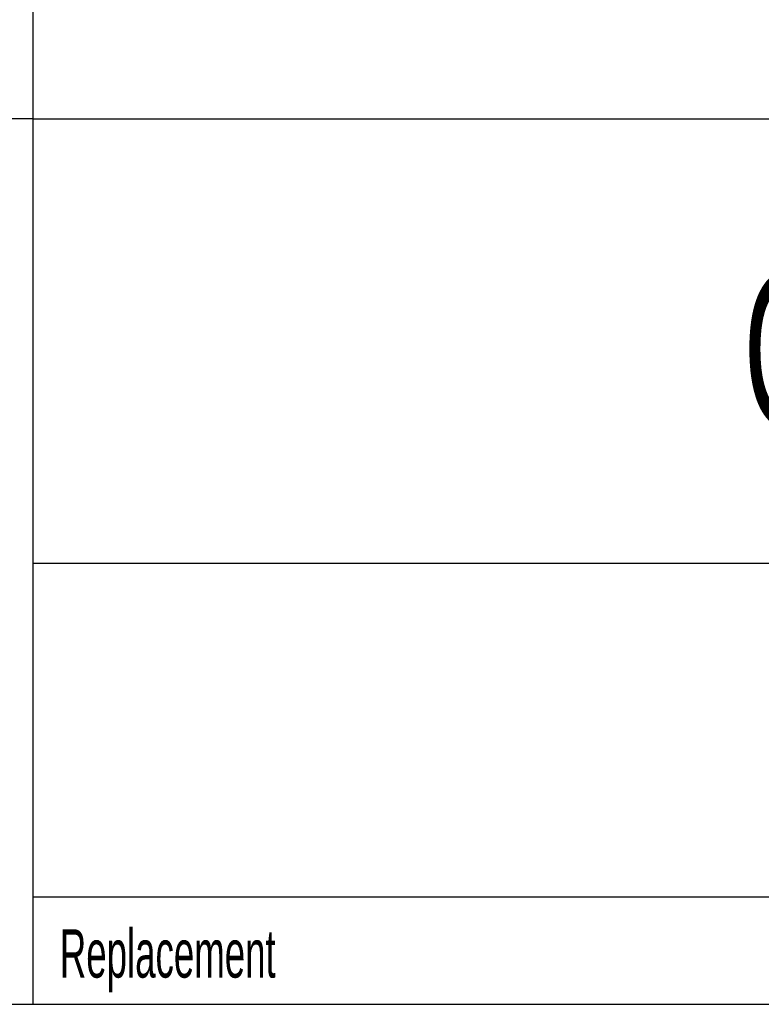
# Model space of a CAD drawing. Header units: millimetres. Extents: x 11 to 411, y 5 to 292.
# Tile 5 of 9: x 316 to 344, y 5 to 42. Entities that reach past the tile are written whole.
import ezdxf

# ---------------------------------------------------------------- set-up
doc = ezdxf.new("R2010")
doc.units = ezdxf.units.MM
doc.layers.add('1', color=7, linetype='Continuous')
doc.styles.add('SLDTEXTSTYLE2', font='TXT', dxfattribs={"width": 0.567})

msp = doc.modelspace()

# ---------------------------------------------------------------- linework, layer by layer
at = {"layer": '1'}
for p, q in [((316.588, 46.666), (316.588, 38.166)), ((316.588, 38.166), (298.588, 38.166))]:
    msp.add_line(p, q, dxfattribs=at)
at = {"layer": '1', "color": 7}
for p, q in [((316.588, 38.166), (316.588, 9.166)), ((316.588, 38.166), (410.588, 38.166)), ((410.588, 21.594), (316.588, 21.594)), ((316.588, 9.166), (316.588, 5.166)), ((316.588, 9.166), (394.588, 9.166)), ((10.596, 5.166), (410.588, 5.166))]:
    msp.add_line(p, q, dxfattribs=at)

# ---------------------------------------------------------------- texts
at = {"layer": '1', "style": 'SLDTEXTSTYLE2'}
for s, insert, char_height, attachment_point in [('ONE_ block flex mount', (365.395, 32.441), 5.76, 2), ('Replacement', (317.588, 7.961), 1.8, 1)]:
    msp.add_mtext(s, dxfattribs=dict(at, insert=insert, char_height=char_height, attachment_point=attachment_point))

doc.saveas('drawing.dxf')
